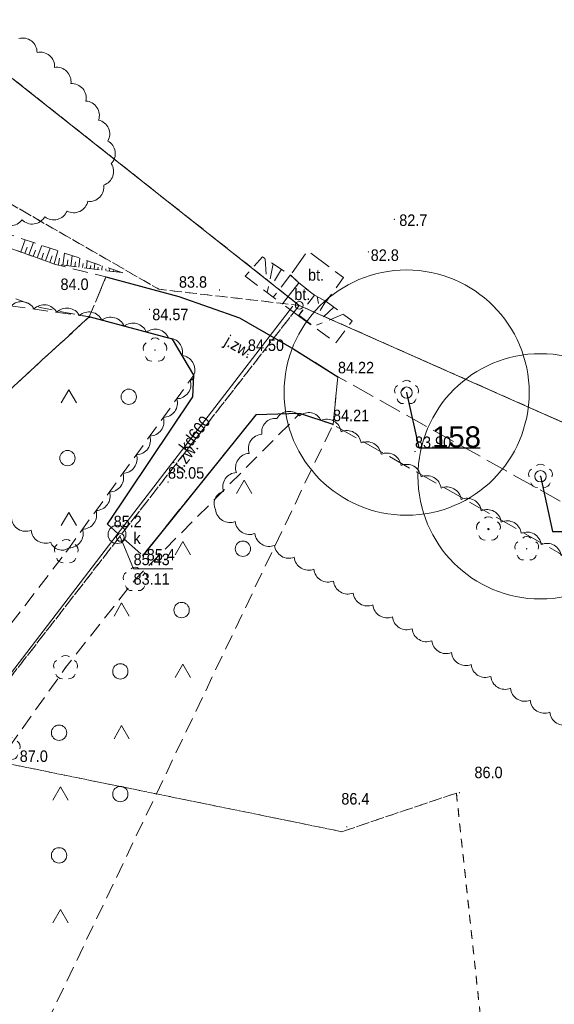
# Model space of a CAD drawing. Header units: metres. Extents: x 6540907 to 6541833, y 5893434 to 5894895.
# Tile 157 of 256: x 6541511 to 6541546, y 5893562 to 5893626. Entities that reach past the tile are written whole.
import ezdxf
from ezdxf import colors
from ezdxf.entities.mleader import LeaderData, LeaderLine
from ezdxf.enums import TextEntityAlignment as Align
from ezdxf.math import Vec2, Vec3

# ---------------------------------------------------------------- set-up
doc = ezdxf.new("R2010")
doc.units = ezdxf.units.M
doc.header["$MEASUREMENT"] = 0
for name, pattern in [('1.0_0.5', [1.5, 1, -0.5]), ('1.5_0.5', [2, 1.5, -0.5]), ('219-500', [0, 0]), ('egug-500', [1, 0.5, -0.5])]:
    doc.linetypes.add(name, pattern=pattern)
doc.layers.get('0').update_dxf_attribs({"color": 2, "linetype": 'CONTINUOUS', "lineweight": 5})
for name, color, linetype, lineweight in [('140-Punkty robocze', 251, 'CONTINUOUS', 9), ('202-punkt graniczny', 251, 'CONTINUOUS', 9), ('218-kontur użytku gruntowego', 251, 'CONTINUOUS', 9), ('219-działka ewidencyjna', 152, 'CONTINUOUS', 18), ('chodnik', 251, 'CONTINUOUS', 9), ('drzewo liściaste', 251, 'CONTINUOUS', 9), ('jezdnia', 251, 'CONTINUOUS', 9), ('jezdnia-Atr17', 251, 'CONTINUOUS', 9), ('krawężnik', 251, 'CONTINUOUS', 9), ('obszar utwardzony', 251, 'CONTINUOUS', 9), ('obszar utwardzony-Atr17', 251, 'CONTINUOUS', 9), ('pikieta naturalna', 251, 'CONTINUOUS', 9), ('pikieta naturalna-Atr2', 251, 'CONTINUOUS', 9), ('pikieta sztuczna', 251, 'CONTINUOUS', 9), ('pikieta sztuczna-Atr2', 251, 'CONTINUOUS', 9), ('przewód kanalizacyjny', 251, 'CONTINUOUS', 9), ('przewód kanalizacyjny-Atr1', 251, 'CONTINUOUS', 9), ('rzędna', 251, 'CONTINUOUS', 9), ('rzędna-Atr2', 251, 'CONTINUOUS', 9), ('rzędna-Atr3', 251, 'CONTINUOUS', 9), ('skarpa nieumocniona', 251, 'CONTINUOUS', 9), ('studnia kanalizacyjna', 251, 'CONTINUOUS', 9), ('studnia kanalizacyjna-Atr17', 251, 'CONTINUOUS', 9), ('teren zalesiony', 251, 'CONTINUOUS', 9), ('właz do komory lub kanału - okrągły', 251, 'CONTINUOUS', 9), ('właz do komory lub kanału - okrągły-Atr17', 251, 'CONTINUOUS', 9), ('z_g_TOPOLE_out_E1', 12, 'CONTINUOUS', 20), ('zadrzewienie  zakrzewienie', 252, 'CONTINUOUS', 15)]:
    doc.layers.add(name, color=color, linetype=linetype, lineweight=lineweight)
doc.layers.add('z_i_masywy_grupy', color=7, linetype='CONTINUOUS', lineweight=13, true_color=0x7f926c)
doc.styles.add('Opisowy', font='arial.ttf')
doc.styles.get("Standard").update_dxf_attribs({"font": 'Arial', "width": 0.75})

# ---------------------------------------------------------------- blocks, each defined once
blk = doc.blocks.new('202')
at = {"color": 0, "linetype": 'Continuous', "lineweight": 0}
blk.add_circle((0, 0), 0.25, dxfattribs=at)
blk = doc.blocks.new('OTZK3')
at = {"color": 0, "linetype": 'Continuous'}
for p, q in [((-0.5, -0.289), (0, 0.577)), ((0, 0.577), (0.5, -0.289))]:
    blk.add_line(p, q, dxfattribs=at)
blk = doc.blocks.new('OTZK1')
at = {"color": 0, "linetype": 'Continuous'}
blk.add_circle((0, 0), 0.5, dxfattribs=at)
blk = doc.blocks.new('US22')
at = {"color": 0, "linetype": 'Continuous', "lineweight": 13}
blk.add_circle((0, 0), 0.25, dxfattribs=at)
blk = doc.blocks.new('PW01')
at = {"linetype": 'Continuous', "lineweight": 13}
h = blk.add_hatch(color=0, dxfattribs=at)
edge = h.paths.add_edge_path()
edge.add_arc((0, 0), 0.045, 0, 360)
blk = doc.blocks.new('OP021')
at = {"linetype": 'Continuous', "lineweight": 13}
h = blk.add_hatch(color=0, dxfattribs=at)
edge = h.paths.add_edge_path()
edge.add_arc((0, 0), 0.05, 0, 360)
at = {"color": 0, "linetype": 'Continuous', "lineweight": 13}
for centre, start, end in [((0, 0.4), 49.272, 130.728), ((-0.38, 0.124), 121.308, 202.548), ((0.38, 0.124), 337.452, 58.692), ((-0.235, -0.324), 193.221, 274.871), ((0.235, -0.324), 265.129, 346.779)]:
    blk.add_arc(centre, 0.4, start, end, dxfattribs=at)
blk = doc.blocks.new('PIKIETA')
at = {"color": 0}
blk.add_circle((0, 0), 0.045, dxfattribs=at)
blk = doc.blocks.new('_None')
blk = doc.blocks.new('punkt')
h = blk.add_hatch()
h.set_pattern_fill('ANSI32', color=256, scale=0.2)
h.set_pattern_definition([(45, (-4781848.87, -5644337.08), (-1.34703841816, 1.34703841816), []), (45, (-4781847.972, -5644337.08), (-1.34703841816, 1.34703841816), [])])
edge = h.paths.add_edge_path()
edge.add_arc((0, 0), 0.243, 0, 360)
blk.add_circle((0, 0), 0.243)

msp = doc.modelspace()

# ---------------------------------------------------------------- linework, layer by layer
at = {"layer": '218-kontur użytku gruntowego', "linetype": 'egug-500', "lineweight": 18, "flags": 128}
for points in [[(6541528.91, 5893607.303), (6541474.93, 5893649.983)], [(6541474.93, 5893649.983), (6541528.91, 5893607.303)], [(6541519.75, 5893608.353), (6541506.64, 5893615.893)], [(6541506.64, 5893615.893), (6541519.75, 5893608.353)], [(6541528.91, 5893607.303), (6541519.75, 5893608.353)], [(6541519.75, 5893608.353), (6541528.91, 5893607.303)], [(6541506.27, 5893578.153), (6541528.91, 5893607.303)], [(6541528.91, 5893607.303), (6541506.27, 5893578.153)], [(6541669.76, 5893544.843), (6541528.91, 5893607.303)], [(6541528.91, 5893607.303), (6541669.76, 5893544.843)], [(6541531.7, 5893572.973), (6541506.27, 5893578.153)], [(6541506.27, 5893578.153), (6541531.7, 5893572.973)], [(6541539.17, 5893575.493), (6541531.7, 5893572.973)], [(6541531.7, 5893572.973), (6541539.17, 5893575.493)], [(6541541.48, 5893554.053), (6541539.17, 5893575.493)], [(6541539.17, 5893575.493), (6541541.48, 5893554.053)]]:
    msp.add_lwpolyline(points, dxfattribs=at)
at = {"layer": '219-działka ewidencyjna', "linetype": '219-500', "lineweight": 18, "flags": 128}
for points in [[(6541528.91, 5893607.303), (6541415.18, 5893697.223)], [(6541669.76, 5893544.843), (6541528.91, 5893607.303)]]:
    msp.add_lwpolyline(points, dxfattribs=at)
at = {"layer": 'chodnik', "linetype": '1.0_0.5', "lineweight": 18, "flags": 128}
msp.add_lwpolyline([(6541148.09, 5893710.203), (6541121.4, 5893696.703), (6541122.75, 5893694.813), (6541149.27, 5893707.443), (6541185.84, 5893721.063), (6541214.53, 5893724.553), (6541220.14, 5893724.063), (6541232.78, 5893720.543), (6541273.74, 5893698.723), (6541292.32, 5893691.733), (6541299.58, 5893690.083), (6541311.46, 5893689.823), (6541320.71, 5893691.523), (6541358.75, 5893703.013), (6541381.84, 5893702.763), (6541383.11, 5893702.283), (6541394.29, 5893699.463), (6541417.15, 5893690.503), (6541419.74, 5893688.413), (6541430.87, 5893678.663), (6541433.75, 5893676.303), (6541442.13, 5893664.703), (6541450.88, 5893651.853), (6541461.26, 5893638.503), (6541472.88, 5893627.113), (6541484.16, 5893618.953), (6541492.85, 5893614.033), (6541512, 5893607.153), (6541515.21, 5893606.553), (6541516.3, 5893609.153), (6541512.94, 5893609.993), (6541494.11, 5893616.773), (6541485.78, 5893621.473), (6541474.82, 5893629.413), (6541463.5, 5893640.503), (6541453.3, 5893653.613), (6541444.59, 5893666.423), (6541435.95, 5893678.383), (6541432.81, 5893680.953), (6541421.67, 5893690.713), (6541418.67, 5893693.123), (6541395.21, 5893702.323), (6541384.01, 5893705.143), (6541382.4, 5893705.763), (6541358.33, 5893706.013), (6541320.17, 5893694.503), (6541310.58, 5893692.443), (6541305.73, 5893692.423), (6541301.24, 5893692.623), (6541301.24, 5893692.623), (6541293.42, 5893694.873), (6541277.75, 5893700.703), (6541274.98, 5893701.483), (6541233.63, 5893723.153), (6541220.53, 5893727.123), (6541214.73, 5893727.193), (6541185.16, 5893724.013)], close=True, dxfattribs=at)
at = {"layer": 'jezdnia', "linetype": '1.5_0.5', "lineweight": 18, "flags": 128}
for points in [[(6541516.3, 5893609.153), (6541515.21, 5893606.553), (6541520.64, 5893605.093), (6541522.03, 5893602.743), (6541521.97, 5893601.343), (6541516.39, 5893593.033), (6541518.7, 5893590.993), (6541526.09, 5893600.163), (6541528.95, 5893600.243), (6541531.12, 5893599.533), (6541531.44, 5893602.643), (6541528.56, 5893604.443), (6541525.02, 5893606.493), (6541521.06, 5893607.873)], [(6541655.08, 5893539.093), (6541652.89, 5893541.143), (6541638.04, 5893546.593), (6541620.44, 5893549.583), (6541610.38, 5893552.913), (6541601.85, 5893557.573), (6541547.45, 5893593.693), (6541531.44, 5893602.643), (6541531.12, 5893599.533), (6541545.86, 5893591.153), (6541600.29, 5893555.003), (6541609.18, 5893550.153), (6541619.72, 5893546.663), (6541637.26, 5893543.683), (6541651.25, 5893538.543), (6541653.68, 5893536.963), (6541654.6, 5893538.533)]]:
    msp.add_lwpolyline(points, close=True, dxfattribs=at)
at = {"layer": 'krawężnik', "linetype": 'Continuous', "lineweight": 25, "flags": 128}
for points in [[(6541516.3, 5893609.153), (6541521.06, 5893607.873), (6541525.02, 5893606.493), (6541528.56, 5893604.443), (6541531.44, 5893602.643)], [(6541516.39, 5893593.033), (6541521.97, 5893601.343), (6541522.03, 5893602.743), (6541520.64, 5893605.093), (6541515.21, 5893606.553)], [(6541531.12, 5893599.533), (6541528.95, 5893600.243), (6541526.09, 5893600.163), (6541518.7, 5893590.993)]]:
    msp.add_lwpolyline(points, dxfattribs=at)
at = {"layer": 'obszar utwardzony', "linetype": '1.5_0.5', "lineweight": 18, "flags": 128}
for points in [[(6541528.35, 5893609.273), (6541528.89, 5893608.763), (6541529.9, 5893607.973), (6541530.68, 5893607.563), (6541531.81, 5893609.113), (6541529.45, 5893610.863)], [(6541528.89, 5893608.763), (6541527.81, 5893607.393), (6541528.86, 5893606.623), (6541529.9, 5893607.973)]]:
    msp.add_lwpolyline(points, close=True, dxfattribs=at)
at = {"layer": 'przewód kanalizacyjny', "linetype": 'Continuous', "lineweight": 18, "flags": 128}
msp.add_lwpolyline([(6541393.113, 5893435.053), (6541401.95, 5893446.203), (6541402.1, 5893446.383), (6541408.76, 5893454.793), (6541408.94, 5893455.013), (6541414.81, 5893462.423), (6541445.64, 5893501.893), (6541463.35, 5893523.563), (6541463.06, 5893531.893), (6541473.29, 5893544.503), (6541476.21, 5893548.183), (6541479.08, 5893551.933), (6541481.79, 5893555.543), (6541490, 5893557.123), (6541517.02, 5893592.363), (6541528.47, 5893607.223)], dxfattribs=at)
at = {"layer": 'rzędna-Atr2', "flags": 128}
msp.add_lwpolyline([(6541517.24, 5893592.163), (6541518.1, 5893590.123), (6541520.672, 5893590.123)], dxfattribs=at)
at = {"layer": 'skarpa nieumocniona', "linetype": '1.0_0.5', "lineweight": 18, "flags": 128}
for points in [[(6541517.39, 5893609.433), (6541507.44, 5893612.793), (6541491.19, 5893621.193), (6541469.93, 5893638.493), (6541452.4, 5893659.063), (6541450.94, 5893660.633), (6541445.06, 5893666.233), (6541453.3, 5893653.613), (6541463.5, 5893640.503), (6541485.78, 5893621.473), (6541494.11, 5893616.773), (6541512.94, 5893609.993)], [(6541525.39, 5893609.203), (6541527.81, 5893607.393), (6541528.89, 5893608.763), (6541528.35, 5893609.273), (6541526.51, 5893610.463)], [(6541528.86, 5893606.623), (6541531.31, 5893604.863), (6541532.37, 5893606.283), (6541530.68, 5893607.563), (6541529.9, 5893607.973)]]:
    msp.add_lwpolyline(points, close=True, dxfattribs=at)
for points in [[(6541510.74, 5893610.783), (6541511.03, 5893611.583)], [(6541511.27, 5893610.593), (6541511.56, 5893611.403)], [(6541511.01, 5893610.693), (6541511.15, 5893611.093)], [(6541511.54, 5893610.493), (6541511.69, 5893610.903)], [(6541511.81, 5893610.403), (6541512.11, 5893611.213)], [(6541512.08, 5893610.303), (6541512.23, 5893610.713)], [(6541512.36, 5893610.203), (6541512.66, 5893611.033)], [(6541512.91, 5893610.003), (6541513.15, 5893610.863)], [(6541513.49, 5893609.923), (6541513.59, 5893610.713)], [(6541512.63, 5893610.103), (6541512.78, 5893610.523)], [(6541513.2, 5893609.963), (6541513.26, 5893610.383)], [(6541513.76, 5893609.893), (6541513.81, 5893610.263)], [(6541514.01, 5893609.863), (6541514.1, 5893610.543)], [(6541514.26, 5893609.823), (6541514.3, 5893610.143)], [(6541514.52, 5893609.793), (6541514.59, 5893610.383)], [(6541514.77, 5893609.763), (6541514.8, 5893610.033)], [(6541515.02, 5893609.733), (6541515.08, 5893610.213)], [(6541515.52, 5893609.673), (6541515.57, 5893610.043)], [(6541526.69, 5893610.343), (6541526.76, 5893609.233)], [(6541527.22, 5893610.003), (6541526.83, 5893608.133)], [(6541515.27, 5893609.703), (6541515.3, 5893609.913)], [(6541515.77, 5893609.633), (6541515.8, 5893609.803)], [(6541516.03, 5893609.603), (6541516.06, 5893609.883)], [(6541516.28, 5893609.573), (6541516.29, 5893609.683)], [(6541516.53, 5893609.543), (6541516.55, 5893609.713)], [(6541516.78, 5893609.513), (6541516.79, 5893609.573)], [(6541517.03, 5893609.473), (6541517.04, 5893609.553)], [(6541517.29, 5893609.443), (6541517.29, 5893609.453)], [(6541527.75, 5893609.663), (6541527.29, 5893608.893)], [(6541528.34, 5893609.283), (6541527.22, 5893607.833)], [(6541530.09, 5893607.873), (6541530.16, 5893607.433)], [(6541530.64, 5893607.583), (6541530.28, 5893606.973)], [(6541531.17, 5893607.193), (6541530.5, 5893606.563)], [(6541528.89, 5893606.663), (6541529.75, 5893606.003)], [(6541531.79, 5893606.723), (6541530.04, 5893606.013)]]:
    msp.add_lwpolyline(points, dxfattribs=at)
at = {"layer": 'studnia kanalizacyjna', "linetype": 'Continuous', "lineweight": 18, "flags": 128}
msp.add_lwpolyline([(6541517.02, 5893592.963), (6541517.28, 5893592.903), (6541517.49, 5893592.733), (6541517.6, 5893592.493), (6541517.6, 5893592.233), (6541517.49, 5893591.993), (6541517.28, 5893591.823), (6541517.02, 5893591.763), (6541516.76, 5893591.823), (6541516.55, 5893591.993), (6541516.44, 5893592.233), (6541516.44, 5893592.493), (6541516.55, 5893592.733), (6541516.76, 5893592.903)], close=True, dxfattribs=at)
at = {"layer": 'teren zalesiony', "linetype": '1.0_0.5', "lineweight": 18, "flags": 128}
for points in [[(6541474.7, 5893569.423), (6541485.25, 5893562.253), (6541489.4, 5893563.883), (6541498.73, 5893575.683), (6541504.9, 5893580.883), (6541508.53, 5893584.513), (6541513.71, 5893591.233), (6541522.03, 5893602.743), (6541520.64, 5893605.093), (6541515.21, 5893606.553)], [(6541506.62, 5893548.343), (6541531.12, 5893599.533), (6541528.95, 5893600.243), (6541518.2, 5893589.423), (6541513.66, 5893583.673), (6541509.92, 5893578.403), (6541502.23, 5893568.243), (6541494.15, 5893557.143)]]:
    msp.add_lwpolyline(points, close=True, dxfattribs=at)
at = {"layer": 'z_g_TOPOLE_out_E1', "linetype": 'Continuous'}
for centre in [(6541535.921, 5893601.611), (6541544.661, 5893596.151)]:
    msp.add_circle(centre, 8, dxfattribs=at)
at = {"layer": 'z_i_masywy_grupy', "linetype": 'Continuous'}
for points in [[(6541509.321, 5893612.848, 0.5), (6541510.82, 5893612.887, 0.5), (6541512.307, 5893613.08, 0.5), (6541513.759, 5893613.452, 0.5), (6541515.111, 5893614.09, 0.5), (6541516.149, 5893615.152, 0.5), (6541516.639, 5893616.548, 0.5), (6541516.425, 5893618.02, 0.5), (6541515.815, 5893619.384, 0.5), (6541514.98, 5893620.625, 0.5), (6541514.007, 5893621.765, 0.5), (6541512.947, 5893622.826, 0.5), (6541511.801, 5893623.794, 0.5), (6541510.611, 5893624.706, 0.5)], [(6541510.129, 5893593.411, 0.5), (6541511.411, 5893592.632, 0.5), (6541512.692, 5893591.852, 0.5), (6541513.891, 5893591.483, 0.5), (6541514.77, 5893592.699, 0.5), (6541515.648, 5893593.915, 0.5), (6541516.527, 5893595.13, 0.5), (6541517.406, 5893596.346, 0.5), (6541518.284, 5893597.562, 0.5), (6541519.163, 5893598.777, 0.5), (6541520.042, 5893599.993, 0.5), (6541520.921, 5893601.209, 0.5), (6541521.799, 5893602.424, 0.5), (6541522.03, 5893602.743, 0.5), (6541521.266, 5893604.034, 0.5), (6541520.38, 5893605.163, 0.5), (6541518.931, 5893605.553, 0.5), (6541517.482, 5893605.942, 0.5), (6541516.034, 5893606.332, 0.5), (6541514.569, 5893606.643, 0.5), (6541513.084, 5893606.853, 0.5), (6541511.599, 5893607.062, 0.5), (6541510.114, 5893607.271, 0.5)], [(6541546.549, 5893579.992, -0.5), (6541545.266, 5893580.769, -0.5), (6541543.983, 5893581.546, -0.5), (6541542.7, 5893582.323, -0.5), (6541541.417, 5893583.1, -0.5), (6541540.134, 5893583.877, -0.5), (6541538.851, 5893584.654, -0.5), (6541537.568, 5893585.431, -0.5), (6541536.285, 5893586.209, -0.5), (6541535.002, 5893586.986, -0.5), (6541533.719, 5893587.763, -0.5), (6541532.436, 5893588.54, -0.5), (6541531.153, 5893589.317, -0.5), (6541529.87, 5893590.094, -0.5), (6541528.586, 5893590.871, -0.5), (6541527.303, 5893591.648, -0.5), (6541526.02, 5893592.425, -0.5), (6541524.737, 5893593.202, -0.5), (6541523.454, 5893593.979, -0.5), (6541523.976, 5893595.156, -0.5), (6541524.811, 5893596.401, -0.5), (6541525.646, 5893597.647, -0.5), (6541526.482, 5893598.893, -0.5), (6541527.446, 5893599.927, -0.5), (6541528.937, 5893600.088, -0.5), (6541530.336, 5893599.798, -0.5), (6541531.642, 5893599.062, -0.5), (6541532.949, 5893598.325, -0.5), (6541534.256, 5893597.589, -0.5), (6541535.563, 5893596.852, -0.5), (6541536.87, 5893596.116, -0.5), (6541538.176, 5893595.38, -0.5), (6541539.483, 5893594.643, -0.5), (6541540.79, 5893593.907, -0.5), (6541542.097, 5893593.171, -0.5), (6541543.404, 5893592.434, -0.5), (6541544.71, 5893591.698, -0.5), (6541546.017, 5893590.961, -0.5)]]:
    msp.add_lwpolyline(points, format="xyb", dxfattribs=at)
at = {"layer": 'zadrzewienie  zakrzewienie', "linetype": '1.0_0.5', "lineweight": 18, "flags": 128}
msp.add_lwpolyline([(6541318.34, 5893663.733), (6541365.21, 5893661.933), (6541400.25, 5893649.713), (6541416.54, 5893642.433), (6541431.06, 5893618.613), (6541451.77, 5893599.913), (6541474.69, 5893569.413), (6541515.21, 5893606.553), (6541506.98, 5893607.713), (6541490.01, 5893614.653), (6541473.59, 5893625.213), (6541460.36, 5893637.543), (6541433.18, 5893675.253), (6541416.44, 5893688.933), (6541382.33, 5893701.533), (6541358.84, 5893701.623), (6541325.63, 5893691.723), (6541325.63, 5893691.723)], close=True, dxfattribs=at)

# ---------------------------------------------------------------- block references
at = {"layer": '140-Punkty robocze', "linetype": 'Continuous', "lineweight": 13}
for p in [(6541515.21, 5893606.553), (6541541.26, 5893592.713)]:
    msp.add_blockref('PIKIETA', p, dxfattribs=at)
at = {"layer": '202-punkt graniczny', "linetype": 'Continuous', "lineweight": 18}
msp.add_blockref('202', (6541528.91, 5893607.303), dxfattribs=at)
at = {"layer": 'drzewo liściaste', "linetype": 'Continuous', "lineweight": 18}
for p in [(6541519.5, 5893604.383), (6541519.5, 5893604.383), (6541519.5, 5893604.383), (6541535.92, 5893601.613), (6541535.92, 5893601.613), (6541535.92, 5893601.613), (6541544.66, 5893596.153), (6541544.66, 5893596.153), (6541544.66, 5893596.153), (6541541.26, 5893592.713), (6541513.71, 5893591.233), (6541543.76, 5893591.423), (6541543.76, 5893591.423), (6541543.76, 5893591.423), (6541518.2, 5893589.423), (6541513.66, 5893583.673), (6541509.92, 5893578.403)]:
    msp.add_blockref('OP021', p, dxfattribs=at)
at = {"layer": 'pikieta naturalna', "linetype": 'Continuous', "lineweight": 13}
for p in [(6541535.12, 5893612.913), (6541533.43, 5893610.793), (6541516.3, 5893609.153), (6541523.71, 5893608.303), (6541516.39, 5893593.033), (6541518.7, 5893590.993), (6541539.37, 5893575.513), (6541532.02, 5893573.293)]:
    msp.add_blockref('PW01', p, dxfattribs=at)
at = {"layer": 'pikieta sztuczna', "linetype": 'Continuous', "lineweight": 13}
for p in [(6541519.14, 5893607.043), (6541525.56, 5893604.103), (6541531.44, 5893602.643), (6541531.12, 5893599.523), (6541536.47, 5893597.773), (6541520.35, 5893595.773)]:
    msp.add_blockref('PW01', p, dxfattribs=at)
at = {"layer": 'rzędna', "linetype": 'Continuous', "lineweight": 18}
for p in [(6541528.47, 5893607.223), (6541517.24, 5893592.163)]:
    msp.add_blockref('PW01', p, dxfattribs=at)
at = {"layer": 'teren zalesiony', "linetype": 'Continuous', "lineweight": 18}
for name, p in [('OTZK3', (6541513.873, 5893601.225)), ('OTZK1', (6541517.786, 5893601.339)), ('OTZK1', (6541513.786, 5893597.339)), ('OTZK3', (6541525.323, 5893595.315)), ('OTZK3', (6541513.873, 5893593.225)), ('OTZK3', (6541521.323, 5893591.315)), ('OTZK1', (6541525.236, 5893591.429)), ('OTZK3', (6541517.323, 5893587.315)), ('OTZK1', (6541521.236, 5893587.429)), ('OTZK1', (6541517.236, 5893583.429)), ('OTZK3', (6541521.323, 5893583.315)), ('OTZK1', (6541513.236, 5893579.429)), ('OTZK3', (6541517.323, 5893579.315)), ('OTZK1', (6541517.236, 5893575.429)), ('OTZK3', (6541513.323, 5893575.315)), ('OTZK1', (6541513.236, 5893571.429)), ('OTZK3', (6541513.323, 5893567.315))]:
    msp.add_blockref(name, p, dxfattribs=at)
at = {"layer": 'właz do komory lub kanału - okrągły', "linetype": 'Continuous', "lineweight": 18}
msp.add_blockref('US22', (6541517.24, 5893592.163), dxfattribs=at)
at = {"layer": 'z_g_TOPOLE_out_E1', "linetype": 'Continuous', "xscale": 1.520278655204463, "yscale": 1.520278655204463, "zscale": 1.520278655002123}
for p in [(6541535.921, 5893601.611), (6541544.661, 5893596.151)]:
    msp.add_blockref('punkt', p, dxfattribs=at)

# ---------------------------------------------------------------- texts
at = {"layer": 'jezdnia-Atr17', "width": 0.9}
for rotation, p in [(329.925, (6541523.96, 5893604.753)), (53.055, (6541521.25, 5893596.523))]:
    msp.add_text('j.zw.', height=0.75, rotation=rotation, dxfattribs=at).set_placement(p)
at = {"layer": 'obszar utwardzony-Atr17', "width": 0.9}
for p in [(6541529.49, 5893608.913), (6541528.59, 5893607.643)]:
    msp.add_text('bt.', height=0.75, dxfattribs=at).set_placement(p)
at = {"layer": 'pikieta naturalna-Atr2', "width": 0.9}
for s, p in [('82.7', (6541535.44, 5893612.483)), ('82.8', (6541533.58, 5893610.203)), ('84.0', (6541513.33, 5893608.303)), ('83.8', (6541521.06, 5893608.453)), ('85.2', (6541516.8, 5893592.833)), ('85.4', (6541518.96, 5893590.663)), ('87.0', (6541510.67, 5893577.523)), ('86.0', (6541540.35, 5893576.463)), ('86.4', (6541531.66, 5893574.743))]:
    msp.add_text(s, height=0.75, dxfattribs=at).set_placement(p)
at = {"layer": 'pikieta sztuczna-Atr2', "width": 0.9}
msp.add_text('84.57', height=0.75, dxfattribs=at).set_placement((6541519.32, 5893606.333))
for s, p in [('84.50', (6541525.56, 5893604.103)), ('84.22', (6541531.44, 5893602.643)), ('84.21', (6541531.12, 5893599.523)), ('83.90', (6541536.47, 5893597.773)), ('85.05', (6541520.35, 5893595.773))]:
    msp.add_text(s, height=0.75, dxfattribs=at).set_placement(p, align=Align.BOTTOM_LEFT)
at = {"layer": 'przewód kanalizacyjny-Atr1', "width": 0.9}
msp.add_text('kd600', height=0.75, rotation=52.385, dxfattribs=at).set_placement((6541521.3, 5893597.913), align=Align.MIDDLE_LEFT)
at = {"layer": 'rzędna-Atr2', "width": 0.9}
msp.add_text('85.43', height=0.75, dxfattribs=at).set_placement((6541518.1, 5893590.131), align=Align.BOTTOM_LEFT)
at = {"layer": 'rzędna-Atr3', "width": 0.9}
msp.add_text('83.11', height=0.75, dxfattribs=at).set_placement((6541518.1, 5893588.856), align=Align.BOTTOM_LEFT)
at = {"layer": 'studnia kanalizacyjna-Atr17', "width": 0.9}
msp.add_text('k', height=0.75, dxfattribs=at).set_placement((6541518.09, 5893591.743))
at = {"layer": 'właz do komory lub kanału - okrągły-Atr17', "width": 0.9}
msp.add_text('k', height=0.75, dxfattribs=at).set_placement((6541518.09, 5893591.743))

# ---------------------------------------------------------------- leaders
at = {"layer": 'z_g_TOPOLE_out_E1', "linetype": 'Continuous'}
ml = msp.add_multileader_mtext('Standard', dxfattribs=at)
ml.set_content('158', color=256, style='Opisowy')
ml.set_leader_properties()
ml.set_arrow_properties(name='NONE')
ml.build(insert=Vec2(0, 0))
ml.multileader.update_dxf_attribs({"has_dogleg": 0, "text_left_attachment_type": 6, "text_right_attachment_type": 5, "text_top_attachment_type": 0, "text_bottom_attachment_type": 0, "dogleg_length": 1.914, "arrow_head_size": 7.005})
ctx = ml.context
ctx.base_point, ctx.char_height, ctx.arrow_head_size, ctx.landing_gap_size, ctx.plane_origin = Vec3(6541536.71, 5893598.018), 1.3683, 7.005, 0.876, Vec3(6541529.338, 5893593.634)
ctx.left_attachment, ctx.right_attachment, ctx.attachment_type = 6, 5, 2
notes = []
notes.append((ctx, [(1, (1, 1, 0), (6541533.669, 5893598.018), (1, 0), 3.041, [(0, [(6541535.921, 5893601.611), (6541536.71, 5893598.018), (6541536.71, 5893598.018), (6541536.71, 5893598.018), (6541536.71, 5893598.018), (6541536.71, 5893598.018), (6541536.71, 5893598.018), (6541536.71, 5893598.018), (6541536.71, 5893598.018), (6541536.71, 5893598.018), (6541536.71, 5893598.018), (6541536.71, 5893598.018), (6541536.71, 5893598.018), (6541536.71, 5893598.018), (6541536.71, 5893598.018), (6541536.71, 5893598.018), (6541536.71, 5893598.018), (6541536.71, 5893598.018), (6541536.71, 5893598.018), (6541536.71, 5893598.018), (6541536.71, 5893598.018), (6541536.71, 5893598.018), (6541536.71, 5893598.018), (6541536.71, 5893598.018), (6541536.71, 5893598.018), (6541536.71, 5893598.018), (6541536.71, 5893598.018), (6541536.71, 5893598.018), (6541536.71, 5893598.018), (6541536.71, 5893598.018), (6541536.71, 5893598.018), (6541536.71, 5893598.018), (6541536.71, 5893598.018), (6541536.71, 5893598.018), (6541536.71, 5893598.018), (6541536.71, 5893598.018), (6541536.71, 5893598.018), (6541536.71, 5893598.018), (6541536.71, 5893598.018), (6541536.71, 5893598.018), (6541536.71, 5893598.018), (6541536.71, 5893598.018), (6541536.71, 5893598.018), (6541536.71, 5893598.018), (6541536.71, 5893598.018), (6541536.71, 5893598.018), (6541536.71, 5893598.018), (6541536.71, 5893598.018), (6541536.71, 5893598.018), (6541536.71, 5893598.018), (6541536.71, 5893598.018), (6541536.71, 5893598.018), (6541536.71, 5893598.018), (6541536.71, 5893598.018), (6541536.71, 5893598.018), (6541536.71, 5893598.018), (6541536.71, 5893598.018), (6541536.71, 5893598.018), (6541536.71, 5893598.018), (6541536.71, 5893598.018), (6541536.71, 5893598.018), (6541536.71, 5893598.018), (6541536.71, 5893598.018), (6541536.71, 5893598.018), (6541536.71, 5893598.018), (6541536.71, 5893598.018), (6541536.71, 5893598.018), (6541536.71, 5893598.018), (6541536.71, 5893598.018), (6541536.71, 5893598.018), (6541536.71, 5893598.018), (6541536.71, 5893598.018), (6541536.71, 5893598.018), (6541536.71, 5893598.018), (6541536.71, 5893598.018), (6541536.71, 5893598.018), (6541536.71, 5893598.018), (6541536.71, 5893598.018), (6541536.71, 5893598.018), (6541536.71, 5893598.018), (6541536.71, 5893598.018), (6541536.71, 5893598.018), (6541536.71, 5893598.018), (6541536.71, 5893598.018), (6541536.71, 5893598.018), (6541536.71, 5893598.018), (6541536.71, 5893598.018), (6541536.71, 5893598.018), (6541536.71, 5893598.018), (6541536.71, 5893598.018), (6541536.71, 5893598.018), (6541536.71, 5893598.018), (6541536.71, 5893598.018), (6541536.71, 5893598.018), (6541536.71, 5893598.018), (6541536.71, 5893598.018), (6541536.71, 5893598.018), (6541536.71, 5893598.018), (6541536.71, 5893598.018), (6541536.71, 5893598.018), (6541536.71, 5893598.018), (6541536.71, 5893598.018), (6541536.71, 5893598.018), (6541536.71, 5893598.018), (6541536.71, 5893598.018), (6541536.71, 5893598.018), (6541536.71, 5893598.018), (6541536.71, 5893598.018), (6541536.71, 5893598.018), (6541536.71, 5893598.018), (6541536.71, 5893598.018), (6541536.71, 5893598.018), (6541536.71, 5893598.018), (6541536.71, 5893598.018), (6541536.71, 5893598.018), (6541536.71, 5893598.018), (6541536.71, 5893598.018), (6541536.71, 5893598.018), (6541536.71, 5893598.018), (6541536.71, 5893598.018), (6541536.71, 5893598.018), (6541536.71, 5893598.018), (6541536.71, 5893598.018), (6541536.71, 5893598.018), (6541536.71, 5893598.018), (6541536.71, 5893598.018), (6541536.71, 5893598.018), (6541536.71, 5893598.018)], 256, [])])]))
ctx.mtext.insert, ctx.mtext.flow_direction = Vec3(6541537.585, 5893599.41), 5
ml = msp.add_multileader_mtext('Standard', dxfattribs=at)
ml.set_content('159', color=256, style='Opisowy')
ml.set_leader_properties()
ml.set_arrow_properties(name='NONE')
ml.build(insert=Vec2(0, 0))
ml.multileader.update_dxf_attribs({"has_dogleg": 0, "text_left_attachment_type": 6, "text_right_attachment_type": 5, "text_top_attachment_type": 0, "text_bottom_attachment_type": 0, "dogleg_length": 1.914, "arrow_head_size": 7.005})
ctx = ml.context
ctx.base_point, ctx.char_height, ctx.arrow_head_size, ctx.landing_gap_size, ctx.plane_origin = Vec3(6541545.45, 5893592.558), 1.3683, 7.005, 0.876, Vec3(6541538.078, 5893588.174)
ctx.left_attachment, ctx.right_attachment, ctx.attachment_type = 6, 5, 2
notes.append((ctx, [(1, (1, 1, 0), (6541542.409, 5893592.558), (1, 0), 3.041, [(0, [(6541544.661, 5893596.151), (6541545.45, 5893592.558), (6541545.45, 5893592.558), (6541545.45, 5893592.558), (6541545.45, 5893592.558), (6541545.45, 5893592.558), (6541545.45, 5893592.558), (6541545.45, 5893592.558), (6541545.45, 5893592.558), (6541545.45, 5893592.558), (6541545.45, 5893592.558), (6541545.45, 5893592.558), (6541545.45, 5893592.558), (6541545.45, 5893592.558), (6541545.45, 5893592.558), (6541545.45, 5893592.558), (6541545.45, 5893592.558), (6541545.45, 5893592.558), (6541545.45, 5893592.558), (6541545.45, 5893592.558), (6541545.45, 5893592.558), (6541545.45, 5893592.558), (6541545.45, 5893592.558), (6541545.45, 5893592.558), (6541545.45, 5893592.558), (6541545.45, 5893592.558), (6541545.45, 5893592.558), (6541545.45, 5893592.558), (6541545.45, 5893592.558), (6541545.45, 5893592.558), (6541545.45, 5893592.558), (6541545.45, 5893592.558), (6541545.45, 5893592.558), (6541545.45, 5893592.558), (6541545.45, 5893592.558), (6541545.45, 5893592.558), (6541545.45, 5893592.558), (6541545.45, 5893592.558), (6541545.45, 5893592.558), (6541545.45, 5893592.558), (6541545.45, 5893592.558), (6541545.45, 5893592.558), (6541545.45, 5893592.558), (6541545.45, 5893592.558), (6541545.45, 5893592.558), (6541545.45, 5893592.558), (6541545.45, 5893592.558), (6541545.45, 5893592.558), (6541545.45, 5893592.558), (6541545.45, 5893592.558), (6541545.45, 5893592.558), (6541545.45, 5893592.558), (6541545.45, 5893592.558), (6541545.45, 5893592.558), (6541545.45, 5893592.558), (6541545.45, 5893592.558), (6541545.45, 5893592.558), (6541545.45, 5893592.558), (6541545.45, 5893592.558), (6541545.45, 5893592.558), (6541545.45, 5893592.558), (6541545.45, 5893592.558), (6541545.45, 5893592.558), (6541545.45, 5893592.558), (6541545.45, 5893592.558), (6541545.45, 5893592.558), (6541545.45, 5893592.558), (6541545.45, 5893592.558), (6541545.45, 5893592.558), (6541545.45, 5893592.558), (6541545.45, 5893592.558), (6541545.45, 5893592.558), (6541545.45, 5893592.558), (6541545.45, 5893592.558), (6541545.45, 5893592.558), (6541545.45, 5893592.558), (6541545.45, 5893592.558), (6541545.45, 5893592.558), (6541545.45, 5893592.558), (6541545.45, 5893592.558), (6541545.45, 5893592.558), (6541545.45, 5893592.558), (6541545.45, 5893592.558), (6541545.45, 5893592.558), (6541545.45, 5893592.558), (6541545.45, 5893592.558), (6541545.45, 5893592.558), (6541545.45, 5893592.558), (6541545.45, 5893592.558), (6541545.45, 5893592.558), (6541545.45, 5893592.558), (6541545.45, 5893592.558), (6541545.45, 5893592.558), (6541545.45, 5893592.558), (6541545.45, 5893592.558), (6541545.45, 5893592.558), (6541545.45, 5893592.558), (6541545.45, 5893592.558), (6541545.45, 5893592.558), (6541545.45, 5893592.558), (6541545.45, 5893592.558), (6541545.45, 5893592.558), (6541545.45, 5893592.558), (6541545.45, 5893592.558), (6541545.45, 5893592.558), (6541545.45, 5893592.558), (6541545.45, 5893592.558), (6541545.45, 5893592.558), (6541545.45, 5893592.558), (6541545.45, 5893592.558), (6541545.45, 5893592.558), (6541545.45, 5893592.558), (6541545.45, 5893592.558), (6541545.45, 5893592.558), (6541545.45, 5893592.558), (6541545.45, 5893592.558), (6541545.45, 5893592.558), (6541545.45, 5893592.558), (6541545.45, 5893592.558), (6541545.45, 5893592.558), (6541545.45, 5893592.558), (6541545.45, 5893592.558), (6541545.45, 5893592.558), (6541545.45, 5893592.558), (6541545.45, 5893592.558), (6541545.45, 5893592.558), (6541545.45, 5893592.558), (6541545.45, 5893592.558), (6541545.45, 5893592.558), (6541545.45, 5893592.558)], 256, [])])]))
ctx.mtext.insert, ctx.mtext.flow_direction = Vec3(6541546.325, 5893593.95), 5
for ctx, leaders in notes:
    for number, flags, end, landing, length, lines in leaders:
        leader = LeaderData()
        leader.index, (leader.has_last_leader_line, leader.has_dogleg_vector, leader.attachment_direction) = number, flags
        leader.last_leader_point, leader.dogleg_vector, leader.dogleg_length = Vec3(end), Vec3(landing), length
        for number, points, colour, breaks in lines:
            line = LeaderLine()
            line.index, line.vertices, line.color, line.breaks = number, Vec3.list(points), colors.encode_raw_color(colour), breaks
            leader.lines.append(line)
        ctx.leaders.append(leader)

doc.saveas('drawing.dxf')
